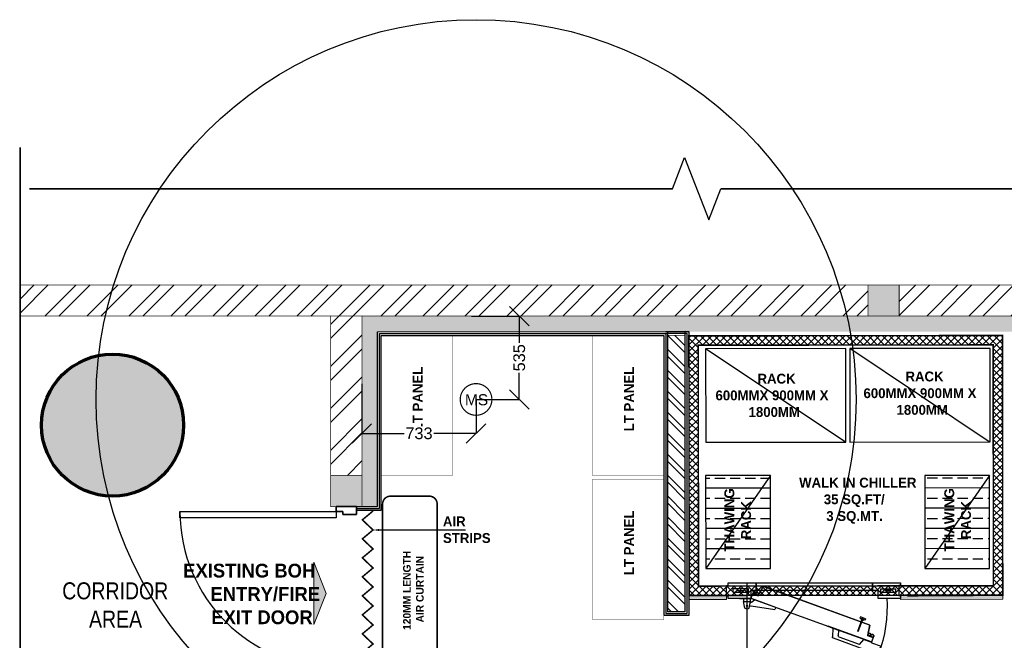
# Model space of a CAD drawing. Header units: millimetres. Extents: x -115221 to 194496, y -122556 to 375476.
# Tile 75 of 169: x 99693 to 106011, y -36329 to -32344. Entities that reach past the tile are written whole.
import ezdxf

# ---------------------------------------------------------------- set-up
doc = ezdxf.new("R2010")
doc.units = ezdxf.units.MM
doc.header["$PDMODE"] = 3
doc.header["$PDSIZE"] = -100
doc.layers.add('FA-EXTINGUISHER', color=1, linetype='Continuous', lineweight=0)
doc.layers.add('SPRINKLER DIM', color=5, linetype='Continuous', lineweight=0)
for name, color, linetype in [('FUR R0', 8, 'Continuous'), ('MODULAR SPRINKLER', 1, 'Continuous'), ('MODULAR SPRINKLER COVERAGE', 1, 'Continuous'), ('WWDS FURNITURE LAYOUT', 8, 'Continuous')]:
    doc.layers.add(name, color=color, linetype=linetype)
doc.styles.add('Arial Narrow', font='ARIALN.TTF', dxfattribs={"height": 200})
doc.styles.add('har', font='GOTHICB.TTF')
doc.styles.get("Standard").update_dxf_attribs({"font": 'arial.ttf'})
doc.dimstyles.new('PLU DIM', dxfattribs={"dimtxt": 75, "dimasz": 125, "dimexe": 0.1, "dimexo": 0.1, "dimgap": 0.09, "dimtad": 0, "dimtoh": 1, "dimdec": 0, "dimzin": 0, "dimdsep": 46, "dimtxsty": 'Standard', "dimblk": 'OBLIQUE', "dimcen": 0.09, "dimclrd": 150, "dimclre": 150, "dimclrt": 1, "dimadec": 0, "dimazin": 0, "dimtfac": 1, "dimtdec": 0, "dimtofl": 0, "dimtmove": 1, "dimatfit": 3, "dimldrblk": 'OBLIQUE', "dimfxl": 1, "dimtfill": 1, "dimfrac": 1, "dimtolj": 1, "dimtzin": 0, "dimarcsym": 0})
pattern_1 = [(225, (1670971.06, 2824817.45), (134.703842, -134.703842), []), (225, (1670881.26, 2824817.45), (134.703842, -134.703842), [])]

# ---------------------------------------------------------------- blocks, each defined once
blk = doc.blocks.new('TRAY SMALL')
at = {"ltscale": 50}
h = blk.add_hatch(dxfattribs=at)
h.set_pattern_fill('ANSI33', color=256, scale=20, angle=45, style=0)
h.set_pattern_definition([(90, (0, 1e-05), (-5, 9e-16), []), (90, (2.5, 2.5), (-5, 9e-16), [2.5, -1.25])])
h.paths.add_polyline_path([(0, 16), (23, 16), (23, 0), (0, 0)])
blk.add_line((23, 16), (0, 0), dxfattribs=at)
blk.add_lwpolyline([(0, 16), (23, 16), (23, 0), (0, 0)], close=True, dxfattribs=at)
blk = doc.blocks.new('nhn')
at = {"layer": 'FUR R0', "extrusion": (-0.000863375, -0.000439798, 1)}
blk.add_hatch(color=256, dxfattribs=at).paths.add_polyline_path([(59631.62, 1875.63), (59631.51, 1875.59), (59635.54, 1864.54), (59635.65, 1864.58)])
blk.add_hatch(color=256, dxfattribs=at).paths.add_polyline_path([(59631.62, 1875.63), (59631.51, 1875.59), (59635.54, 1864.54), (59635.65, 1864.58)])
for p, q in [((59644.6, 1880.59, -0.58), (59644.6, 1879.03, -0.58)), ((59630.51, 1878.07, -0.6), (59628.64, 1876.7, -0.6)), ((59630.51, 1878.07, -0.6), (59628.64, 1876.7, -0.6)), ((59631.42, 1875.57, -0.6), (59630.51, 1878.07, -0.6)), ((59631.42, 1875.57, -0.6), (59630.51, 1878.07, -0.6)), ((59644.21, 1879.81, -0.58), (59644.99, 1879.81, -0.58)), ((59628.64, 1876.7, -0.6), (59632.54, 1865.98, -0.6)), ((59628.64, 1876.7, -0.6), (59632.54, 1865.98, -0.6)), ((59631.54, 1875.62, -0.6), (59631.42, 1875.57, -0.6)), ((59631.54, 1875.62, -0.6), (59631.42, 1875.57, -0.6)), ((59633.01, 1876.15, -0.59), (59631.54, 1875.62, -0.6)), ((59633.01, 1876.15, -0.59), (59631.54, 1875.62, -0.6)), ((59631.54, 1875.62, -0.6), (59642.64, 1845.1, -0.6)), ((59632.24, 1873.69, -0.6), (59631.54, 1875.62, -0.6)), ((59631.54, 1875.62, -0.6), (59642.64, 1845.1, -0.6)), ((59632.24, 1873.69, -0.6), (59631.54, 1875.62, -0.6)), ((59632.72, 1876.05, -0.6), (59633.01, 1876.15, -0.59)), ((59632.72, 1876.05, -0.6), (59633.01, 1876.15, -0.59)), ((59632.88, 1875.6, -0.6), (59632.72, 1876.05, -0.6)), ((59632.99, 1875.31, -0.6), (59632.72, 1876.05, -0.6)), ((59632.88, 1875.6, -0.6), (59632.72, 1876.05, -0.6)), ((59632.99, 1875.31, -0.6), (59632.72, 1876.05, -0.6)), ((59632.81, 1876.08, -0.6), (59632.76, 1876.06, -0.6)), ((59632.81, 1876.08, -0.6), (59632.76, 1876.06, -0.6)), ((59632.81, 1875.92, -0.6), (59632.86, 1875.93, -0.6)), ((59632.86, 1875.93, -0.6), (59632.81, 1875.92, -0.6)), ((59632.81, 1875.92, -0.6), (59632.86, 1875.93, -0.6)), ((59632.86, 1875.93, -0.6), (59632.81, 1875.92, -0.6)), ((59633.03, 1875.33, -0.6), (59632.81, 1875.92, -0.6)), ((59633.03, 1875.33, -0.6), (59632.81, 1875.92, -0.6)), ((59633.07, 1875.34, -0.6), (59632.86, 1875.93, -0.6)), ((59633.07, 1875.34, -0.6), (59632.86, 1875.93, -0.6)), ((59633.03, 1876.1, -0.59), (59632.88, 1876.05, -0.6)), ((59633.03, 1876.1, -0.59), (59632.88, 1876.05, -0.6)), ((59633.11, 1875.41, -0.6), (59632.88, 1876.05, -0.6)), ((59633.11, 1875.41, -0.6), (59632.88, 1876.05, -0.6)), ((59633.26, 1875.47, -0.6), (59633.11, 1875.41, -0.6)), ((59633.26, 1875.47, -0.6), (59633.11, 1875.41, -0.6)), ((59633.44, 1875.91, -0.59), (59633.45, 1875.88, -0.59)), ((59633.44, 1875.91, -0.59), (59633.45, 1875.88, -0.59)), ((59633.49, 1876.02, -0.59), (59633.45, 1876.01, -0.59)), ((59633.49, 1876.02, -0.59), (59633.45, 1876.01, -0.59)), ((59633.49, 1876.02, -0.59), (59633.47, 1875.99, -0.59)), ((59633.49, 1876.02, -0.59), (59633.47, 1875.99, -0.59)), ((59633.5, 1875.99, -0.59), (59633.47, 1875.99, -0.59)), ((59633.5, 1875.99, -0.59), (59633.47, 1875.99, -0.59)), ((59633.5, 1875.99, -0.59), (59633.48, 1875.96, -0.59)), ((59633.5, 1875.99, -0.59), (59633.48, 1875.96, -0.59)), ((59633.52, 1875.96, -0.59), (59633.48, 1875.96, -0.59)), ((59633.52, 1875.96, -0.59), (59633.48, 1875.96, -0.59)), ((59633.52, 1875.96, -0.59), (59633.49, 1875.93, -0.59)), ((59633.52, 1875.96, -0.59), (59633.49, 1875.93, -0.59)), ((59633.53, 1875.92, -0.59), (59633.49, 1875.93, -0.59)), ((59633.53, 1875.92, -0.59), (59633.49, 1875.93, -0.59)), ((59633.53, 1875.92, -0.59), (59633.5, 1875.9, -0.59)), ((59633.53, 1875.92, -0.59), (59633.5, 1875.9, -0.59)), ((59633.54, 1875.89, -0.59), (59633.5, 1875.9, -0.59)), ((59633.54, 1875.89, -0.59), (59633.5, 1875.9, -0.59)), ((59633.54, 1875.89, -0.59), (59633.51, 1875.87, -0.59)), ((59633.54, 1875.89, -0.59), (59633.51, 1875.87, -0.59)), ((59633.55, 1875.86, -0.59), (59633.51, 1875.87, -0.59)), ((59633.55, 1875.86, -0.59), (59633.51, 1875.87, -0.59)), ((59633.55, 1875.86, -0.59), (59633.52, 1875.84, -0.59)), ((59633.55, 1875.86, -0.59), (59633.52, 1875.84, -0.59)), ((59633.55, 1875.83, -0.59), (59633.52, 1875.84, -0.59)), ((59633.55, 1875.83, -0.59), (59633.52, 1875.84, -0.59)), ((59633.55, 1875.83, -0.59), (59633.53, 1875.81, -0.59)), ((59633.55, 1875.83, -0.59), (59633.53, 1875.81, -0.59)), ((59630.96, 1872.61, -0.6), (59632.24, 1873.69, -0.6)), ((59630.96, 1872.61, -0.6), (59632.24, 1873.69, -0.6)), ((59632.99, 1875.31, -0.6), (59633.28, 1875.42, -0.6)), ((59632.99, 1875.31, -0.6), (59633.28, 1875.42, -0.6)), ((59633.03, 1875.33, -0.6), (59632.99, 1875.31, -0.6)), ((59633.03, 1875.33, -0.6), (59632.99, 1875.31, -0.6)), ((59633.25, 1874.57, -0.6), (59632.99, 1875.31, -0.6)), ((59633.15, 1874.87, -0.6), (59632.99, 1875.31, -0.6)), ((59633.25, 1874.57, -0.6), (59632.99, 1875.31, -0.6)), ((59633.15, 1874.87, -0.6), (59632.99, 1875.31, -0.6)), ((59633, 1875.27, -0.6), (59633.25, 1874.57, -0.6)), ((59633, 1875.27, -0.6), (59633.25, 1874.57, -0.6)), ((59633.07, 1875.34, -0.6), (59633.03, 1875.33, -0.6)), ((59633.07, 1875.34, -0.6), (59633.03, 1875.33, -0.6)), ((59633.07, 1875.34, -0.6), (59633.03, 1875.33, -0.6)), ((59633.07, 1875.34, -0.6), (59633.03, 1875.33, -0.6)), ((59633.28, 1875.42, -0.6), (59633.07, 1875.34, -0.6)), ((59633.28, 1875.42, -0.6), (59633.07, 1875.34, -0.6)), ((59633.13, 1875.19, -0.6), (59633.08, 1875.18, -0.6)), ((59633.08, 1875.18, -0.6), (59633.13, 1875.19, -0.6)), ((59633.13, 1875.19, -0.6), (59633.08, 1875.18, -0.6)), ((59633.08, 1875.18, -0.6), (59633.13, 1875.19, -0.6)), ((59633.3, 1874.59, -0.6), (59633.08, 1875.18, -0.6)), ((59633.3, 1874.59, -0.6), (59633.08, 1875.18, -0.6)), ((59633.34, 1874.6, -0.6), (59633.13, 1875.19, -0.6)), ((59633.34, 1874.6, -0.6), (59633.13, 1875.19, -0.6)), ((59633.3, 1875.36, -0.6), (59633.15, 1875.31, -0.6)), ((59633.3, 1875.36, -0.6), (59633.15, 1875.31, -0.6)), ((59633.38, 1874.68, -0.6), (59633.15, 1875.31, -0.6)), ((59633.38, 1874.68, -0.6), (59633.15, 1875.31, -0.6)), ((59633.95, 1874.78, -0.59), (59633.25, 1874.57, -0.6)), ((59633.95, 1874.78, -0.59), (59633.25, 1874.57, -0.6)), ((59633.3, 1874.59, -0.6), (59633.25, 1874.57, -0.6)), ((59633.3, 1874.59, -0.6), (59633.25, 1874.57, -0.6)), ((59633.34, 1874.6, -0.6), (59633.3, 1874.59, -0.6)), ((59633.34, 1874.6, -0.6), (59633.3, 1874.59, -0.6)), ((59633.55, 1874.68, -0.6), (59633.34, 1874.6, -0.6)), ((59633.55, 1874.68, -0.6), (59633.34, 1874.6, -0.6)), ((59633.53, 1874.73, -0.6), (59633.38, 1874.68, -0.6)), ((59633.53, 1874.73, -0.6), (59633.38, 1874.68, -0.6)), ((59633.71, 1875.17, -0.59), (59633.72, 1875.14, -0.59)), ((59633.71, 1875.17, -0.59), (59633.72, 1875.14, -0.59)), ((59633.75, 1875.28, -0.59), (59633.72, 1875.28, -0.59)), ((59633.75, 1875.28, -0.59), (59633.72, 1875.28, -0.59)), ((59633.75, 1875.28, -0.59), (59633.74, 1875.25, -0.59)), ((59633.75, 1875.28, -0.59), (59633.74, 1875.25, -0.59)), ((59633.77, 1875.25, -0.59), (59633.74, 1875.25, -0.59)), ((59633.77, 1875.25, -0.59), (59633.74, 1875.25, -0.59)), ((59633.77, 1875.25, -0.59), (59633.75, 1875.22, -0.59)), ((59633.77, 1875.25, -0.59), (59633.75, 1875.22, -0.59)), ((59633.79, 1875.22, -0.59), (59633.75, 1875.22, -0.59)), ((59633.79, 1875.22, -0.59), (59633.75, 1875.22, -0.59)), ((59633.79, 1875.22, -0.59), (59633.76, 1875.19, -0.59)), ((59633.79, 1875.22, -0.59), (59633.76, 1875.19, -0.59)), ((59633.8, 1875.19, -0.59), (59633.76, 1875.19, -0.59)), ((59633.8, 1875.19, -0.59), (59633.76, 1875.19, -0.59)), ((59633.8, 1875.19, -0.59), (59633.77, 1875.16, -0.59)), ((59633.8, 1875.19, -0.59), (59633.77, 1875.16, -0.59)), ((59633.81, 1875.16, -0.59), (59633.77, 1875.16, -0.59)), ((59633.81, 1875.16, -0.59), (59633.77, 1875.16, -0.59)), ((59633.81, 1875.16, -0.59), (59633.78, 1875.13, -0.59)), ((59633.81, 1875.16, -0.59), (59633.78, 1875.13, -0.59)), ((59633.82, 1875.12, -0.59), (59633.78, 1875.13, -0.59)), ((59633.82, 1875.12, -0.59), (59633.78, 1875.13, -0.59)), ((59633.82, 1875.12, -0.59), (59633.79, 1875.1, -0.59)), ((59633.82, 1875.12, -0.59), (59633.79, 1875.1, -0.59)), ((59633.82, 1875.09, -0.59), (59633.79, 1875.1, -0.59)), ((59633.82, 1875.09, -0.59), (59633.79, 1875.1, -0.59)), ((59633.82, 1875.09, -0.59), (59633.79, 1875.07, -0.59)), ((59633.82, 1875.09, -0.59), (59633.79, 1875.07, -0.59)), ((59635.87, 1875.17, -0.59), (59633.87, 1874.76, -0.59)), ((59635.87, 1875.17, -0.59), (59633.87, 1874.76, -0.59)), ((59635.84, 1875.13, -0.59), (59633.88, 1874.72, -0.59)), ((59635.84, 1875.13, -0.59), (59633.88, 1874.72, -0.59)), ((59634.28, 1872.28, -0.6), (59637.57, 1873.48, -0.59)), ((59634.28, 1872.28, -0.6), (59637.57, 1873.48, -0.59)), ((59634.32, 1872.16, -0.6), (59637.62, 1873.36, -0.59)), ((59634.32, 1872.16, -0.6), (59637.62, 1873.36, -0.59)), ((59635.84, 1875.13, -0.59), (59645.63, 1848.24, -0.6)), ((59635.84, 1875.13, -0.59), (59645.63, 1848.24, -0.6)), ((59635.87, 1875.17, -0.59), (59645.68, 1848.23, -0.6)), ((59635.87, 1875.17, -0.59), (59645.68, 1848.23, -0.6)), ((59637.29, 1873.65, -0.59), (59636.99, 1873.54, -0.59)), ((59637.29, 1873.65, -0.59), (59636.99, 1873.54, -0.59)), ((59636.99, 1873.54, -0.59), (59637.07, 1873.3, -0.59)), ((59636.99, 1873.54, -0.59), (59637.07, 1873.3, -0.59)), ((59637.2, 1872.94, -0.59), (59637.12, 1873.17, -0.59)), ((59637.2, 1872.94, -0.59), (59637.12, 1873.17, -0.59)), ((59637.5, 1874.13, -0.59), (59637.16, 1874.01, -0.59)), ((59637.5, 1874.13, -0.59), (59637.16, 1874.01, -0.59)), ((59637.16, 1874.01, -0.59), (59637.29, 1873.65, -0.59)), ((59637.16, 1874.01, -0.59), (59637.29, 1873.65, -0.59)), ((59637.51, 1873.05, -0.59), (59637.2, 1872.94, -0.59)), ((59637.51, 1873.05, -0.59), (59637.2, 1872.94, -0.59)), ((59637.5, 1874.13, -0.59), (59637.99, 1872.81, -0.59)), ((59637.5, 1874.13, -0.59), (59637.99, 1872.81, -0.59)), ((59637.64, 1872.68, -0.59), (59637.51, 1873.05, -0.59)), ((59637.64, 1872.68, -0.59), (59637.51, 1873.05, -0.59)), ((59637.57, 1873.48, -0.59), (59637.62, 1873.36, -0.59)), ((59637.57, 1873.48, -0.59), (59637.62, 1873.36, -0.59)), ((59630.96, 1872.61, -0.6), (59632.84, 1867.45, -0.6)), ((59630.96, 1872.61, -0.6), (59632.84, 1867.45, -0.6)), ((59634.28, 1872.28, -0.6), (59634.32, 1872.16, -0.6)), ((59634.28, 1872.28, -0.6), (59634.32, 1872.16, -0.6)), ((59637.99, 1872.81, -0.59), (59637.64, 1872.68, -0.59)), ((59637.99, 1872.81, -0.59), (59637.64, 1872.68, -0.59)), ((59635.1, 1865.84, -0.6), (59632.93, 1865.72, -0.6)), ((59635.1, 1865.84, -0.6), (59632.93, 1865.72, -0.6)), ((59634.59, 1867.23, -0.6), (59633.22, 1867.19, -0.6)), ((59634.59, 1867.23, -0.6), (59633.22, 1867.19, -0.6)), ((59635.1, 1865.84, -0.6), (59634.59, 1867.23, -0.6)), ((59635.1, 1865.84, -0.6), (59634.59, 1867.23, -0.6)), ((59640.35, 1851.4, -0.6), (59639.8, 1851.2, -0.6)), ((59640.35, 1851.4, -0.6), (59639.8, 1851.2, -0.6)), ((59640.77, 1845.2, -0.6), (59639.8, 1851.2, -0.6)), ((59640.77, 1845.2, -0.6), (59639.8, 1851.2, -0.6)), ((59640.35, 1851.4, -0.6), (59642.67, 1845.03, -0.6)), ((59640.35, 1851.4, -0.6), (59642.67, 1845.03, -0.6)), ((59645.63, 1848.24, -0.6), (59643.86, 1847.3, -0.6)), ((59645.63, 1848.24, -0.6), (59643.86, 1847.3, -0.6)), ((59645.68, 1848.23, -0.6), (59643.88, 1847.26, -0.6)), ((59645.68, 1848.23, -0.6), (59643.88, 1847.26, -0.6)), ((59641.69, 1845.33, -0.6), (59642.29, 1846.07, -0.6)), ((59641.69, 1845.33, -0.6), (59642.29, 1846.07, -0.6)), ((59643.95, 1847.29, -0.6), (59643.29, 1847.01, -0.6)), ((59643.95, 1847.29, -0.6), (59643.29, 1847.01, -0.6)), ((59643.33, 1847.02, -0.6), (59643.29, 1847.01, -0.6)), ((59643.33, 1847.02, -0.6), (59643.29, 1847.01, -0.6)), ((59643.54, 1846.31, -0.6), (59643.29, 1847.01, -0.6)), ((59643.29, 1847.01, -0.6), (59643.55, 1846.27, -0.6)), ((59643.54, 1846.31, -0.6), (59643.29, 1847.01, -0.6)), ((59643.29, 1847.01, -0.6), (59643.55, 1846.27, -0.6)), ((59643.37, 1847.04, -0.6), (59643.33, 1847.02, -0.6)), ((59643.37, 1847.04, -0.6), (59643.33, 1847.02, -0.6)), ((59643.33, 1847.02, -0.6), (59643.54, 1846.43, -0.6)), ((59643.33, 1847.02, -0.6), (59643.54, 1846.43, -0.6)), ((59643.58, 1847.12, -0.6), (59643.37, 1847.04, -0.6)), ((59643.58, 1847.12, -0.6), (59643.37, 1847.04, -0.6)), ((59643.37, 1847.04, -0.6), (59643.59, 1846.45, -0.6)), ((59643.37, 1847.04, -0.6), (59643.59, 1846.45, -0.6)), ((59643.39, 1846.71, -0.6), (59643.55, 1846.27, -0.6)), ((59643.39, 1846.71, -0.6), (59643.55, 1846.27, -0.6)), ((59643.6, 1847.06, -0.6), (59643.45, 1847.01, -0.6)), ((59643.6, 1847.06, -0.6), (59643.45, 1847.01, -0.6)), ((59643.45, 1847.01, -0.6), (59643.68, 1846.38, -0.6)), ((59643.45, 1847.01, -0.6), (59643.68, 1846.38, -0.6)), ((59643.59, 1846.45, -0.6), (59643.54, 1846.43, -0.6)), ((59643.54, 1846.43, -0.6), (59643.59, 1846.45, -0.6)), ((59643.59, 1846.45, -0.6), (59643.54, 1846.43, -0.6)), ((59643.54, 1846.43, -0.6), (59643.59, 1846.45, -0.6)), ((59643.55, 1846.27, -0.6), (59643.85, 1846.38, -0.6)), ((59643.55, 1846.27, -0.6), (59643.85, 1846.38, -0.6)), ((59643.6, 1846.29, -0.6), (59643.55, 1846.27, -0.6)), ((59643.6, 1846.29, -0.6), (59643.55, 1846.27, -0.6)), ((59643.55, 1846.27, -0.6), (59643.82, 1845.53, -0.6)), ((59643.55, 1846.27, -0.6), (59643.82, 1845.53, -0.6)), ((59643.64, 1846.3, -0.6), (59643.6, 1846.29, -0.6)), ((59643.64, 1846.3, -0.6), (59643.6, 1846.29, -0.6)), ((59643.64, 1846.3, -0.6), (59643.6, 1846.29, -0.6)), ((59643.64, 1846.3, -0.6), (59643.6, 1846.29, -0.6)), ((59643.6, 1846.29, -0.6), (59643.81, 1845.7, -0.6)), ((59643.6, 1846.29, -0.6), (59643.81, 1845.7, -0.6)), ((59643.85, 1846.38, -0.6), (59643.64, 1846.3, -0.6)), ((59643.85, 1846.38, -0.6), (59643.64, 1846.3, -0.6)), ((59643.64, 1846.3, -0.6), (59643.86, 1845.71, -0.6)), ((59643.64, 1846.3, -0.6), (59643.86, 1845.71, -0.6)), ((59643.66, 1845.98, -0.6), (59643.82, 1845.53, -0.6)), ((59643.66, 1845.98, -0.6), (59643.82, 1845.53, -0.6)), ((59643.83, 1846.43, -0.6), (59643.68, 1846.38, -0.6)), ((59643.83, 1846.43, -0.6), (59643.68, 1846.38, -0.6)), ((59643.87, 1846.33, -0.6), (59643.71, 1846.27, -0.6)), ((59643.87, 1846.33, -0.6), (59643.71, 1846.27, -0.6)), ((59643.71, 1846.27, -0.6), (59643.94, 1845.64, -0.6)), ((59643.71, 1846.27, -0.6), (59643.94, 1845.64, -0.6)), ((59644.02, 1846.84, -0.6), (59644.01, 1846.87, -0.6)), ((59644.02, 1846.84, -0.6), (59644.01, 1846.87, -0.6)), ((59644.05, 1846.98, -0.6), (59644.02, 1846.97, -0.6)), ((59644.05, 1846.98, -0.6), (59644.02, 1846.97, -0.6)), ((59644.05, 1846.98, -0.6), (59644.04, 1846.95, -0.6)), ((59644.05, 1846.98, -0.6), (59644.04, 1846.95, -0.6)), ((59644.07, 1846.95, -0.6), (59644.04, 1846.95, -0.6)), ((59644.07, 1846.95, -0.6), (59644.04, 1846.95, -0.6)), ((59644.07, 1846.95, -0.6), (59644.05, 1846.92, -0.6)), ((59644.07, 1846.95, -0.6), (59644.05, 1846.92, -0.6)), ((59644.09, 1846.92, -0.6), (59644.05, 1846.92, -0.6)), ((59644.09, 1846.92, -0.6), (59644.05, 1846.92, -0.6)), ((59644.09, 1846.92, -0.6), (59644.06, 1846.89, -0.6)), ((59644.09, 1846.92, -0.6), (59644.06, 1846.89, -0.6)), ((59644.1, 1846.89, -0.6), (59644.06, 1846.89, -0.6)), ((59644.1, 1846.89, -0.6), (59644.06, 1846.89, -0.6)), ((59644.1, 1846.89, -0.6), (59644.07, 1846.86, -0.6)), ((59644.1, 1846.89, -0.6), (59644.07, 1846.86, -0.6)), ((59644.11, 1846.86, -0.6), (59644.07, 1846.86, -0.6)), ((59644.11, 1846.86, -0.6), (59644.07, 1846.86, -0.6)), ((59644.11, 1846.86, -0.6), (59644.08, 1846.83, -0.6)), ((59644.11, 1846.86, -0.6), (59644.08, 1846.83, -0.6)), ((59644.12, 1846.82, -0.6), (59644.08, 1846.83, -0.6)), ((59644.12, 1846.82, -0.6), (59644.08, 1846.83, -0.6)), ((59644.12, 1846.82, -0.6), (59644.09, 1846.8, -0.6)), ((59644.12, 1846.82, -0.6), (59644.09, 1846.8, -0.6)), ((59644.12, 1846.79, -0.6), (59644.09, 1846.8, -0.6)), ((59644.12, 1846.79, -0.6), (59644.09, 1846.8, -0.6)), ((59644.12, 1846.79, -0.6), (59644.09, 1846.77, -0.6)), ((59644.12, 1846.79, -0.6), (59644.09, 1846.77, -0.6)), ((59644.29, 1846.1, -0.6), (59644.28, 1846.13, -0.6)), ((59644.29, 1846.1, -0.6), (59644.28, 1846.13, -0.6)), ((59644.32, 1846.24, -0.6), (59644.29, 1846.24, -0.6)), ((59644.32, 1846.24, -0.6), (59644.29, 1846.24, -0.6)), ((59644.32, 1846.24, -0.6), (59644.3, 1846.21, -0.6)), ((59644.32, 1846.24, -0.6), (59644.3, 1846.21, -0.6)), ((59644.34, 1846.21, -0.6), (59644.3, 1846.21, -0.6)), ((59644.34, 1846.21, -0.6), (59644.3, 1846.21, -0.6)), ((59644.34, 1846.21, -0.6), (59644.32, 1846.18, -0.6)), ((59644.34, 1846.21, -0.6), (59644.32, 1846.18, -0.6)), ((59644.35, 1846.18, -0.6), (59644.32, 1846.18, -0.6)), ((59644.35, 1846.18, -0.6), (59644.32, 1846.18, -0.6)), ((59644.35, 1846.18, -0.6), (59644.33, 1846.15, -0.6)), ((59644.35, 1846.18, -0.6), (59644.33, 1846.15, -0.6)), ((59644.37, 1846.15, -0.6), (59644.33, 1846.15, -0.6)), ((59644.37, 1846.15, -0.6), (59644.33, 1846.15, -0.6)), ((59644.37, 1846.15, -0.6), (59644.34, 1846.12, -0.6)), ((59644.37, 1846.15, -0.6), (59644.34, 1846.12, -0.6)), ((59644.38, 1846.12, -0.6), (59644.34, 1846.12, -0.6)), ((59644.38, 1846.12, -0.6), (59644.34, 1846.12, -0.6)), ((59644.38, 1846.12, -0.6), (59644.35, 1846.09, -0.6)), ((59644.38, 1846.12, -0.6), (59644.35, 1846.09, -0.6)), ((59644.39, 1846.09, -0.6), (59644.35, 1846.09, -0.6)), ((59644.39, 1846.09, -0.6), (59644.35, 1846.09, -0.6)), ((59644.39, 1846.09, -0.6), (59644.36, 1846.06, -0.6)), ((59644.39, 1846.09, -0.6), (59644.36, 1846.06, -0.6)), ((59644.39, 1846.05, -0.6), (59644.36, 1846.06, -0.6)), ((59644.39, 1846.05, -0.6), (59644.36, 1846.06, -0.6)), ((59644.39, 1846.05, -0.6), (59644.36, 1846.03, -0.6)), ((59644.39, 1846.05, -0.6), (59644.36, 1846.03, -0.6)), ((59639.9, 1844.14, -0.6), (59640.15, 1844.68, -0.6)), ((59639.9, 1844.14, -0.6), (59640.15, 1844.68, -0.6)), ((59639.9, 1844.14, -0.6), (59640.15, 1843.6, -0.6)), ((59639.9, 1844.14, -0.6), (59640.15, 1843.6, -0.6)), ((59640.15, 1844.68, -0.6), (59641.86, 1845.02, -0.6)), ((59640.15, 1844.68, -0.6), (59641.86, 1845.02, -0.6)), ((59640.15, 1843.6, -0.6), (59641.86, 1843.26, -0.6)), ((59640.15, 1843.6, -0.6), (59641.86, 1843.26, -0.6)), ((59640.67, 1844.79, -0.6), (59640.77, 1845.2, -0.6)), ((59640.67, 1844.79, -0.6), (59640.77, 1845.2, -0.6)), ((59641.63, 1844.98, -0.6), (59641.63, 1845.13, -0.6)), ((59641.63, 1844.98, -0.6), (59641.63, 1845.13, -0.6)), ((59643.82, 1845.53, -0.6), (59642.64, 1845.1, -0.6)), ((59643.82, 1845.53, -0.6), (59642.64, 1845.1, -0.6)), ((59642.64, 1845.22, -0.6), (59642.64, 1842.28, -0.6)), ((59642.64, 1845.22, -0.6), (59642.64, 1842.28, -0.6)), ((59642.64, 1842.28, -0.6), (59642.64, 1845.22, -0.6)), ((59644.63, 1841.77, -0.6), (59644.63, 1843.34, -0.6)), ((59644.24, 1842.56, -0.6), (59645.03, 1842.56, -0.6))]:
    blk.add_line(p, q, dxfattribs=at)
at = {"layer": 'FUR R0', "extrusion": (-0.000863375, 0.000439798, 1)}
blk.add_line((59646.56, 1851.23, -0.61), (59646.56, 1881.62, -0.62), dxfattribs=at)
at = {"layer": 'FUR R0'}
blk.add_line((59646.62, 1844.14, -0.6), (59605.24, 1844.14, -0.61), dxfattribs=at)
at = {"layer": 'FUR R0', "extrusion": (-0.000863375, -0.000439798, 1), "elevation": -52.91}
for points in [[(59642.62, 1882.92), (59642.62, 1877.24), (59644.58, 1877.24), (59644.58, 1875.87), (59646.54, 1875.87), (59646.54, 1882.92), (59646.01, 1882.92), (59645.83, 1882.45), (59643.32, 1882.45), (59643.21, 1882.92), (59642.62, 1882.92)], [(59644.58, 1846.45), (59644.58, 1845.08), (59642.62, 1845.08), (59642.62, 1839.39), (59643.09, 1839.39), (59643.32, 1838.92), (59645.83, 1838.92), (59645.95, 1839.39), (59646.54, 1839.39), (59646.54, 1846.45), (59644.58, 1846.45)]]:
    blk.add_lwpolyline(points, dxfattribs=at)
for points in [[(59644.97, 1877.83), (59644.19, 1877.83), (59644.19, 1881.75), (59644.97, 1881.75)], [(59631.51, 1875.59), (59635.54, 1864.54), (59635.65, 1864.58), (59631.62, 1875.63)], [(59631.51, 1875.59), (59635.54, 1864.54), (59635.65, 1864.58), (59631.62, 1875.63)], [(59644.58, 1846.45), (59646.54, 1846.45), (59646.54, 1875.87), (59644.58, 1875.87)], [(59641.83, 1843.24), (59641.83, 1845), (59642.62, 1845), (59642.62, 1843.24)], [(59641.83, 1843.24), (59641.83, 1845), (59642.62, 1845), (59642.62, 1843.24)], [(59644.22, 1844.49), (59645, 1844.49), (59645, 1840.57), (59644.22, 1840.57)]]:
    blk.add_lwpolyline(points, close=True, dxfattribs=at)
at = {"layer": 'FUR R0', "extrusion": (-0.000863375, -0.000439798, 1)}
blk.add_circle((59640.64, 1844.12, -52.91), 0.196, dxfattribs=at)
blk.add_circle((59640.64, 1844.12, -52.91), 0.196, dxfattribs=at)
at = {"layer": 'FUR R0'}
blk.add_arc((59640.66, 1844.14, -0.61), 35.41, 86.5943, 179.9998, dxfattribs=at)
at = {"layer": 'FUR R0', "extrusion": (-0.000863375, -0.000439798, 1)}
for centre, radius, start, end in [((59633.12, 1875.78, -52.91), 0.376, 34.3482, 109.9987), ((59633.12, 1875.78, -52.91), 0.376, 34.3482, 109.9987), ((59633.12, 1875.78, -52.91), 0.32, 19.9987, 109.9987), ((59633.12, 1875.78, -52.91), 0.32, 19.9987, 109.9987), ((59633.13, 1875.75, -52.91), 0.32, 289.9987, 19.9987), ((59633.13, 1875.75, -52.91), 0.32, 289.9987, 19.9987), ((59633.13, 1875.75, -52.91), 0.376, 289.9987, 5.6491), ((59633.13, 1875.75, -52.91), 0.376, 289.9987, 5.6491), ((59633.39, 1875.04, -52.91), 0.376, 34.3482, 109.9987), ((59633.39, 1875.04, -52.91), 0.376, 34.3482, 109.9987), ((59633.12, 1875.78, -52.91), 0.376, 29.5487, 29.552), ((59633.12, 1875.78, -52.91), 0.376, 29.5487, 29.552), ((59633.12, 1875.78, -52.91), 0.376, 29.5487, 29.552), ((59633.12, 1875.78, -52.91), 0.376, 29.5487, 29.552), ((59633.13, 1875.75, -52.91), 0.376, 10.4453, 10.4487), ((59633.13, 1875.75, -52.91), 0.376, 10.4453, 10.4487), ((59633.39, 1875.04, -52.91), 0.32, 19.9987, 109.9987), ((59633.39, 1875.04, -52.91), 0.32, 19.9987, 109.9987), ((59633.4, 1875.01, -52.91), 0.32, 289.9987, 19.9987), ((59633.4, 1875.01, -52.91), 0.32, 289.9987, 19.9987), ((59633.4, 1875.01, -52.91), 0.376, 289.9987, 5.6491), ((59633.4, 1875.01, -52.91), 0.376, 289.9987, 5.6491), ((59633.39, 1875.04, -52.91), 0.376, 29.5487, 29.552), ((59633.39, 1875.04, -52.91), 0.376, 29.5487, 29.552), ((59633.39, 1875.04, -52.91), 0.376, 29.5487, 29.552), ((59633.39, 1875.04, -52.91), 0.376, 29.5487, 29.552), ((59633.4, 1875.01, -52.91), 0.376, 10.4453, 10.4487), ((59633.4, 1875.01, -52.91), 0.376, 10.4453, 10.4487), ((59632.88, 1866.09, -52.91), 0.392, 199.9987, 272.9119), ((59632.88, 1866.09, -52.91), 0.392, 199.9987, 272.9119), ((59633.18, 1867.56, -52.91), 0.392, 199.9987, 271.7224), ((59633.18, 1867.56, -52.91), 0.392, 199.9987, 271.7224), ((59643.69, 1846.74, -52.91), 0.376, 34.3482, 109.9987), ((59643.69, 1846.74, -52.91), 0.376, 34.3482, 109.9987), ((59643.69, 1846.74, -52.91), 0.32, 19.9987, 109.9987), ((59643.69, 1846.74, -52.91), 0.32, 19.9987, 109.9987), ((59643.7, 1846.71, -52.91), 0.32, 289.9987, 19.9987), ((59643.7, 1846.71, -52.91), 0.32, 289.9987, 19.9987), ((59643.7, 1846.71, -52.91), 0.376, 289.9987, 5.6491), ((59643.7, 1846.71, -52.91), 0.376, 289.9987, 5.6491), ((59643.95, 1846, -52.91), 0.376, 34.3482, 109.9987), ((59643.95, 1846, -52.91), 0.376, 34.3482, 109.9987), ((59643.95, 1846, -52.91), 0.32, 19.9987, 109.9987), ((59643.95, 1846, -52.91), 0.32, 19.9987, 109.9987), ((59643.69, 1846.74, -52.91), 0.376, 29.5487, 29.552), ((59643.69, 1846.74, -52.91), 0.376, 29.5487, 29.552), ((59643.7, 1846.71, -52.91), 0.376, 10.4453, 10.4487), ((59643.7, 1846.71, -52.91), 0.376, 10.4453, 10.4487), ((59643.7, 1846.71, -52.91), 0.376, 10.4453, 10.4487), ((59643.7, 1846.71, -52.91), 0.376, 10.4453, 10.4487), ((59643.96, 1845.97, -52.91), 0.32, 289.9987, 19.9987), ((59643.96, 1845.97, -52.91), 0.32, 289.9987, 19.9987), ((59643.96, 1845.97, -52.91), 0.376, 289.9987, 5.6491), ((59643.96, 1845.97, -52.91), 0.376, 289.9987, 5.6491), ((59643.95, 1846, -52.91), 0.376, 29.5487, 29.552), ((59643.95, 1846, -52.91), 0.376, 29.5487, 29.552), ((59643.96, 1845.97, -52.91), 0.376, 10.4453, 10.4487), ((59643.96, 1845.97, -52.91), 0.376, 10.4453, 10.4487), ((59643.96, 1845.97, -52.91), 0.376, 10.4453, 10.4487), ((59643.96, 1845.97, -52.91), 0.376, 10.4453, 10.4487), ((59641.92, 1845.11, -52.91), 0.314, 141.0971, 182.2244), ((59641.92, 1845.11, -52.91), 0.314, 141.0971, 182.2244)]:
    blk.add_arc(centre, radius, start, end, dxfattribs=at)
blk = doc.blocks.new('NIA_Break Line w Scale - 1-100-21789561-F_B-14 PLAN')
at = {"layer": 'FUR R0'}
for p, q in [((4922.2, 466.7), (4844.5, 266.7)), ((4922.2, 466.7), (4844.5, 266.7)), ((5077.8, 66.7), (4922.2, 466.7)), ((5077.8, 66.7), (4922.2, 466.7)), ((4844.5, 266.7), (497.8, 266.7)), ((497.8, 266.7), (4844.5, 266.7)), ((5155.5, 266.7), (5077.8, 66.7)), ((5155.5, 266.7), (5077.8, 66.7)), ((9281.2, 266.7), (5155.5, 266.7)), ((5155.5, 266.7), (9281.2, 266.7))]:
    blk.add_line(p, q, dxfattribs=at)
blk = doc.blocks.new('NIA_Break Line w Scale - 1-100-21829179-F_B-13 PLAN')
at = {"layer": 'FUR R0'}
for p, q in [((6839.8, 266.7), (484.5, 266.7)), ((484.5, 266.7), (6839.8, 266.7))]:
    blk.add_line(p, q, dxfattribs=at)
blk = doc.blocks.new('NIA-AR-DOOR-HOLLOW_METAL_SINGLE - NIA-AR-DOOR-D3a_1000Wx2100H-14814862-F_B-14 PLAN')
at = {"layer": 'FUR R0'}
for p, q in [((-500, 25), (-500, -100)), ((-450, 25), (-500, 25)), ((-500, 25), (-450, 25)), ((-500, -100), (-500, 25)), ((-500, -100), (-500, 25)), ((-500, 25), (-450, 25)), ((-450, -60), (-450, 25)), ((-450, 25), (-450, -60)), ((-450, 25), (-450, -60)), ((450, 25), (500, 25)), ((450, -60), (450, 25)), ((500, 25), (450, 25)), ((450, 25), (450, -60)), ((450, -60), (450, 25)), ((450, 25), (500, 25)), ((500, 25), (500, -100)), ((500, -100), (500, 25)), ((500, 25), (500, -100)), ((-470, -100), (-470, -60)), ((-470, -60), (-450, -60)), ((-450, -60), (-470, -60)), ((-470, -60), (-470, -100)), ((-470, -60), (-470, -100)), ((-450, -60), (-470, -60)), ((470, -60), (450, -60)), ((450, -60), (470, -60)), ((470, -60), (450, -60)), ((470, -100), (470, -60)), ((470, -60), (470, -100)), ((470, -100), (470, -60)), ((-500, -100), (-470, -100)), ((-470, -100), (-500, -100)), ((-470, -100), (-500, -100)), ((-470, -1070), (-470, -100)), ((-470, -100), (-430, -100)), ((-430, -100), (-430, -1070)), ((500, -100), (470, -100)), ((470, -100), (500, -100)), ((500, -100), (470, -100)), ((-430, -1070), (-470, -1070))]:
    blk.add_line(p, q, dxfattribs=at)
blk.add_arc((-470, -100), 970, 270, 360, dxfattribs=at)
blk = doc.blocks.new('FUR R0')
at = {"layer": 'WWDS FURNITURE LAYOUT'}
h = blk.add_hatch(dxfattribs=at)
h.set_pattern_fill('ANSI32', color=8, scale=20, angle=180)
h.set_pattern_definition(pattern_1)
h.paths.add_polyline_path([(0, -649.9), (-605, -649.9), (-605, 2849.8), (-3852.5, 2849.8), (-3852.5, 3049.9), (-605, 3049.8), (-605, 3668), (-405, 3668), (-405, 3049.9), (200, 3049.9), (200, 2588.7), (0, 2588.7), (0, 2849.8), (-405, 2849.8), (-405, 1700.7), (538.8, 1700.7), (538.8, 1500.7), (400, 1500.7), (400, 0.1), (200, 0.1), (200, 1500.7), (-405, 1500.7), (-405, -450), (0, -450)])
h = blk.add_hatch(dxfattribs=at)
h.set_pattern_fill('ANSI32', color=8, scale=20, angle=180)
h.set_pattern_definition(pattern_1)
h.paths.add_polyline_path([(-9493.3, 2849.8), (-4052.5, 2849.8), (-4052.5, 3049.8), (-9493.3, 3049.8)])
h = blk.add_hatch(color=8, dxfattribs=at)
h.dxf.hatch_style = 1
h.paths.add_polyline_path([(-3852.5, 2849.8), (-4052.5, 2849.8), (-4052.5, 3049.8), (-3852.5, 3049.8)])
h = blk.add_hatch(dxfattribs=at)
h.set_pattern_fill('ANSI32', color=8, scale=20, angle=180)
h.set_pattern_definition(pattern_1)
h.paths.add_polyline_path([(-7300, 1826.9), (-7500, 1826.9), (-7500, 2849.8), (-7300, 2849.8)])
h = blk.add_hatch(color=8, dxfattribs=at)
h.dxf.hatch_style = 1
h.paths.add_polyline_path([(50, -750), (50, -649.9), (-605, -650), (-605, 2849.8), (-7300, 2849.8), (-7300, 1626.9), (-7200, 1626.9), (-7200, 2749.8), (-704.9, 2749.8), (-704.7, -750)])
at = {"layer": 'WWDS FURNITURE LAYOUT', "ltscale": 50}
h = blk.add_hatch(dxfattribs=at)
h.set_pattern_fill('ANSI32', color=8, scale=10, angle=90)
h.set_pattern_definition([(135, (2820350.55, -1653303.31), (-67.351921, -67.351921), []), (135, (2820350.55, -1653258.41), (-67.351921, -67.351921), [])])
h.paths.add_polyline_path([(-5338.7, 952.8), (-5338.7, 2725.8), (-5224.9, 2725.8), (-5224.9, 952.8)])
h = blk.add_hatch(dxfattribs=at)
h.set_pattern_fill('ANSI37', color=8, scale=10, angle=-180)
h.set_pattern_definition([(225, (-1707085.583, -2849989.47), (22.4506403, -22.4506403), []), (315, (-1707085.583, -2849989.47), (22.4506403, 22.4506403), [])])
h.paths.add_polyline_path([(-5141.6, 2663.4), (-5140.3, 1116.4), (-3248, 1117.7), (-3249.2, 2664.7)], flags=16)
h.paths.add_polyline_path([(-5201.6, 2723.4), (-5200.3, 1056.3), (-3187.9, 1057.7), (-3189.3, 2724.8)])
at = {"layer": 'WWDS FURNITURE LAYOUT'}
h = blk.add_hatch(color=8, dxfattribs=at)
h.dxf.hatch_style = 1
edge = h.paths.add_edge_path()
edge.add_arc((-8900, 2149.9), 455.9, 0, 360)
h = blk.add_hatch(color=8, dxfattribs=at)
h.dxf.hatch_style = 1
h.paths.add_polyline_path([(-7300, 1826.9), (-7500, 1826.9), (-7500, 1626.9), (-7300, 1626.9)])
at = {"layer": 'WWDS FURNITURE LAYOUT', "linetype": 'Continuous', "lineweight": 0, "ltscale": 8}
h = blk.add_hatch(color=8, dxfattribs=at)
h.dxf.hatch_style = 1
h.paths.add_polyline_path([(-7530, 1069.7), (-7607.9, 869.5), (-7607.9, 1269.9)])
h = blk.add_hatch(color=8, dxfattribs=at)
h.dxf.hatch_style = 1
h.paths.add_polyline_path([(-5200.8, 1056.3), (-5200.8, 1030.7), (-4961.3, 1030.8), (-4961.3, 1056.5)])
h = blk.add_hatch(color=8, dxfattribs=at)
h.dxf.hatch_style = 1
h.paths.add_polyline_path([(-3188, 1057.7), (-3188, 1032.1), (-3843.7, 1031.1), (-3843.7, 1056.7)])
at = {"layer": 'WWDS FURNITURE LAYOUT', "color": 8}
for points, const_width in [([(0, -649.9), (-605, -649.9), (-605, 2849.8), (-3852.5, 2849.8), (-3852.5, 3049.9), (-605, 3049.8), (-605, 3668), (-405, 3668), (-405, 3049.9), (200, 3049.9), (200, 2588.7), (0, 2588.7), (0, 2849.8), (-405, 2849.8), (-405, 1700.7), (538.8, 1700.7), (538.8, 1500.7), (400, 1500.7), (400, 0.1), (200, 0.1), (200, 1500.7), (-405, 1500.7), (-405, -450), (0, -450)], 5), ([(-9493.3, 2849.8), (-4052.5, 2849.8), (-4052.5, 3049.8), (-9493.3, 3049.8)], 5), ([(-7300, 1826.9), (-7500, 1826.9), (-7500, 2849.8), (-7300, 2849.8)], 5), ([(50, -750), (50, -649.9), (-605, -650), (-605, 2849.8), (-7300, 2849.8), (-7300, 1626.9), (-7200, 1626.9), (-7200, 2749.8), (-704.9, 2749.8), (-704.7, -750)], 2), ([(-5338.7, 952.8), (-5338.7, 2725.8), (-5224.9, 2725.8), (-5224.9, 952.8)], 5.07)]:
    blk.add_lwpolyline(points, close=True, dxfattribs=dict(at, const_width=const_width))
at = {"layer": 'WWDS FURNITURE LAYOUT', "color": 8, "lineweight": 70, "const_width": 5}
for points in [[(-3852.5, 2849.8), (-4052.5, 2849.8), (-4052.5, 3049.8), (-3852.5, 3049.8)], [(-7300, 1826.9), (-7500, 1826.9), (-7500, 1626.9), (-7300, 1626.9)]]:
    blk.add_lwpolyline(points, close=True, dxfattribs=at)
at = {"layer": 'WWDS FURNITURE LAYOUT', "color": 8}
for points in [[(-7335.4, 1626.9), (-7200, 1626.9), (-7200, 2749.8), (-5338.7, 2749.9), (-5338.7, 952.8), (-5224.9, 952.8), (-5224.9, 2749.9), (-5335, 2749.8)], [(-7335.4, 1602.9), (-7176, 1602.9), (-7176, 2725.8), (-5362.7, 2725.9), (-5362.7, 928.8), (-5200.9, 928.8), (-5199.1, 2749.8), (-5348.9, 2749.8)], [(-7335.4, 1614.9), (-7188, 1614.9), (-7188, 2737.8), (-5350.7, 2737.9), (-5350.7, 940.8), (-5212.9, 940.8), (-5212.9, 2738), (-5350.7, 2737.9)]]:
    blk.add_lwpolyline(points, dxfattribs=at)
at = {"layer": 'WWDS FURNITURE LAYOUT', "color": 8, "linetype": 'ByBlock', "const_width": 1.27}
for points in [[(-7176, 2725.8), (-7176, 1825.8), (-6718.8, 1825.8), (-6718.8, 2725.8)], [(-5819.9, 2725.8), (-5819.9, 1825.8), (-5362.7, 1825.8), (-5362.7, 2725.8)], [(-5819.9, 1802.2), (-5819.9, 902.2), (-5362.7, 902.2), (-5362.7, 1802.2)]]:
    blk.add_lwpolyline(points, close=True, dxfattribs=at)
at = {"layer": 'WWDS FURNITURE LAYOUT', "color": 8, "ltscale": 50, "const_width": 10}
for points in [[(-5201.6, 2723.4), (-5200.3, 1056.3), (-3187.9, 1057.7), (-3189.3, 2724.8)], [(-5141.6, 2663.4), (-5140.3, 1116.4), (-3248, 1117.7), (-3249.2, 2664.7)]]:
    blk.add_lwpolyline(points, close=True, dxfattribs=at)
at = {"layer": 'WWDS FURNITURE LAYOUT', "color": 8}
for points in [[(-4194.4, 2641.3), (-5094.4, 2640.6), (-5094, 2040.6), (-4194, 2041.3)], [(-3269.4, 2642), (-4169.4, 2641.3), (-4169, 2041.3), (-3269, 2042)]]:
    blk.add_lwpolyline(points, close=True, dxfattribs=at)
at = {"layer": 'WWDS FURNITURE LAYOUT', "color": 8, "ltscale": 50}
for points in [[(-4199.8, 2041.5), (-5094.4, 2640.6)], [(-3274.8, 2042.2), (-4169.4, 2641.3)], [(-7190.6, 1476.5), (-6636.1, 1476.5)]]:
    blk.add_lwpolyline(points, dxfattribs=at)
at = {"layer": 'WWDS FURNITURE LAYOUT', "color": 8, "ltscale": 50, "const_width": 10}
blk.add_lwpolyline([(-6817.1, 1643.5), (-6817.1, 543.5, -0.414214), (-6867.1, 493.5), (-7117.1, 493.5, -0.414214), (-7167.1, 543.5), (-7167.1, 1643.5, -0.414214), (-7117.1, 1693.5), (-6867.1, 1693.5, -0.414214)], format="xyb", close=True, dxfattribs=at)
blk.add_lwpolyline([(-7228.6, 1598.5), (-7297, 1541.5), (-7228.6, 1476.5), (-7297, 1419.5), (-7228.6, 1354.5), (-7297, 1297.5), (-7228.6, 1232.5), (-7297, 1175.5), (-7228.6, 1110.5), (-7297, 1053.5), (-7228.6, 988.5), (-7297, 931.5), (-7228.6, 866.5), (-7297, 809.5), (-7228.6, 744.5), (-7297, 687.5), (-7228.6, 622.5)], dxfattribs=at)
at = {"layer": 'WWDS FURNITURE LAYOUT', "color": 8, "linetype": 'Continuous', "lineweight": 0, "ltscale": 8}
blk.add_lwpolyline([(-7530, 1069.7), (-7607.9, 869.5), (-7607.9, 1269.9)], close=True, dxfattribs=at)
at = {"layer": 'WWDS FURNITURE LAYOUT', "color": 8, "linetype": 'Continuous', "lineweight": 0, "ltscale": 8, "elevation": 0.4}
for points in [[(-5200.8, 1056.3), (-5200.8, 1030.7), (-4961.3, 1030.8), (-4961.3, 1056.5)], [(-3188, 1057.7), (-3188, 1032.1), (-3843.7, 1031.1), (-3843.7, 1056.7)]]:
    blk.add_lwpolyline(points, close=True, dxfattribs=at)
at = {"layer": 'WWDS FURNITURE LAYOUT', "color": 8, "const_width": 10, "elevation": 0.4}
blk.add_lwpolyline([(-3799.7, 1054), (-3187.9, 1057.7)], dxfattribs=at)
at = {"layer": 'WWDS FURNITURE LAYOUT', "color": 8, "lineweight": 70}
blk.add_circle((-8900, 2149.9), 455.9, dxfattribs=at)
at = {"layer": 'WWDS FURNITURE LAYOUT', "color": 8, "ltscale": 50}
blk.add_solid([(-7190.6, 1470.2), (-7228.6, 1476.5), (-7190.6, 1482.9)], dxfattribs=at)
at = {"layer": 'WWDS FURNITURE LAYOUT', "color": 8}
for name, p, rotation in [('NIA_Break Line w Scale - 1-100-21829179-F_B-13 PLAN', (-9760, 4417.3), 270), ('NIA_Break Line w Scale - 1-100-21789561-F_B-14 PLAN', (-152.5, 3934.7), 180)]:
    blk.add_blockref(name, p, dxfattribs=dict(at, rotation=rotation))
for name, p, xscale, yscale, zscale, rotation in [('TRAY SMALL', (-5093.7, 1228.3, 0.3), -25.95848190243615, 25.95848190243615, 25.95848190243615, 270.0446680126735), ('TRAY SMALL', (-3687.7, 1229, 0.3), -25.95848190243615, 25.95848190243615, 25.95848190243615, 270.0446680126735), ('nhn', (-51670.5, -1513885.5, 15.2), -25.4, 25.4, 25.4, 270)]:
    blk.add_blockref(name, p, dxfattribs=dict(at, xscale=xscale, yscale=yscale, zscale=zscale, rotation=rotation))
at = {"layer": 'WWDS FURNITURE LAYOUT', "color": 8, "lineweight": 15, "xscale": 1.034000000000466, "yscale": 1.034000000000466, "zscale": 1.034000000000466, "rotation": 270}
blk.add_blockref('NIA-AR-DOOR-HOLLOW_METAL_SINGLE - NIA-AR-DOOR-D3a_1000Wx2100H-14814862-F_B-14 PLAN', (-7361.2, 1109.9), dxfattribs=at)
at = {"layer": 'WWDS FURNITURE LAYOUT', "color": 8, "style": 'har'}
for s, height, rotation, p in [('LT PANEL', 63.5, 89.99784, (-6910.2, 2110.1)), ('LT PANEL', 63.5, 89.99784, (-5554.1, 2110.1)), ('RACK', 63.33, 0.05271, (-4761.6, 2416.4)), ('RACK', 63.33, 0.05271, (-3812.1, 2430.3)), ('600MMX 900MM X', 63.333, 0.05271, (-5031, 2309)), ('600MMX 900MM X', 63.333, 0.05271, (-4081.5, 2322.9)), ('1800MM', 63.33, 0.05271, (-3869.3, 2216)), ('1800MM', 63.33, 0.05271, (-4818.8, 2202.1)), ('WALK IN CHILLER', 63.333, 359.99196, (-4494.4, 1749, 0.3)), ('THAWING', 63.5, 90.04467, (-4910.3, 1338.5, 0.3)), ('35 SQ.FT/', 63.33, 359.99196, (-4336.1, 1641.7, 0.3)), ('THAWING', 63.5, 90.04467, (-3499.3, 1339.2, 0.3)), ('RACK', 63.5, 90.04467, (-4802.9, 1416.9, 0.3)), ('3 SQ.MT.', 63.33, 359.99196, (-4320.2, 1534.5, 0.3)), ('RACK', 63.5, 90.04467, (-3391.9, 1417.6, 0.3)), ('AIR', 63.33, 0.00804, (-6780.2, 1500.1)), ('LT PANEL', 63.5, 89.99784, (-5554.1, 1186.5)), ('STRIPS', 63.33, 0.00804, (-6779.8, 1393)), ('120MM LENGTH', 49.175, 89.99196, (-6986.6, 834.6)), ('AIR CURTAIN', 49.175, 89.99196, (-6903.4, 882.6)), ('EXISTING BOH', 88.456, 359.99196, (-8447, 1171.4)), ('ENTRY/FIRE', 88.46, 359.99196, (-8271.7, 1021.5)), ('EXIT DOOR', 88.46, 359.99196, (-8266.5, 871.8))]:
    blk.add_text(s, height=height, rotation=rotation, dxfattribs=at).set_placement(p)
at = {"layer": 'WWDS FURNITURE LAYOUT', "color": 8, "style": 'Arial Narrow'}
for s, p in [('CORRIDOR', (-9222.9, 1031.3)), ('AREA', (-9050.9, 849.4))]:
    blk.add_text(s, height=109.12, dxfattribs=at).set_placement(p)
blk = doc.blocks.new('modular FE 15kg')
at = {"layer": 'FA-EXTINGUISHER', "color": 1, "const_width": 0.3, "elevation": 120.29}
blk.add_lwpolyline([(13544.22, 2027.08, 1), (13544.22, 2035.08, 1)], format="xyb", close=True, dxfattribs=at)
at = {"layer": 'FA-EXTINGUISHER', "color": 1}
blk.add_text('MS', height=2.8, dxfattribs=at).set_placement((13541.41, 2029.61, 120.29))
blk = doc.blocks.new('MODULAR SPRINKLER')
at = {"layer": 'MODULAR SPRINKLER COVERAGE', "color": 5}
blk.add_circle((0, 0), 96, dxfattribs=at)
at = {"layer": 'MODULAR SPRINKLER', "color": 1}
blk.add_blockref('modular FE 15kg', (-13544.22, -2031.08, -120.29), dxfattribs=at)
blk = doc.blocks.new('_Oblique')
at = {"color": 0, "linetype": 'ByBlock', "lineweight": -2}
blk.add_line((-0.5, -0.5), (0.5, 0.5), dxfattribs=at)
blk = doc.blocks.new('*D222')
at = {"layer": 'Defpoints', "color": 0, "transparency": 16777216}
for p in [(102591.5, -34247), (102898.2, -34247), (102621, -34782.2)]:
    blk.add_point(p, dxfattribs=at)
at = {"layer": 'SPRINKLER DIM', "color": 150, "lineweight": -2, "transparency": 16777216}
for p, q in [((102591.6, -34247), (102898.3, -34247)), ((102898.2, -34247), (102898.2, -34431.4)), ((102898.2, -34782.2), (102898.2, -34597.8)), ((102621.1, -34782.2), (102898.3, -34782.2))]:
    blk.add_line(p, q, dxfattribs=at)
at = {"layer": 'SPRINKLER DIM', "color": 150, "lineweight": -2, "transparency": 16777216, "xscale": 125, "yscale": 125, "zscale": 125}
for p, rotation in [((102898.2, -34247), 90), ((102898.2, -34782.2), 270)]:
    blk.add_blockref('_Oblique', p, dxfattribs=dict(at, rotation=rotation))
at = {"layer": 'SPRINKLER DIM', "color": 1, "transparency": 16777216, "insert": (102898.2, -34514.6), "char_height": 75, "attachment_point": 5, "rotation": 90, "bg_fill": 3, "box_fill_scale": 1.1, "bg_fill_color": 256, "bg_fill_true_color": 13158600, "bg_fill_transparency": 0}
blk.add_mtext('\\A1;535', dxfattribs=at)
blk = doc.blocks.new('*D223')
at = {"layer": 'Defpoints', "color": 0, "transparency": 16777216}
for p in [(101888.5, -34682.1), (102621, -34782.2), (101888.5, -35000.2)]:
    blk.add_point(p, dxfattribs=at)
at = {"layer": 'SPRINKLER DIM', "color": 150, "lineweight": -2, "transparency": 16777216}
for p, q in [((101888.5, -34682.2), (101888.5, -35000.3)), ((102621, -34782.3), (102621, -35000.3)), ((101888.5, -35000.2), (102172.1, -35000.2)), ((102621, -35000.2), (102337.4, -35000.2))]:
    blk.add_line(p, q, dxfattribs=at)
at = {"layer": 'SPRINKLER DIM', "color": 150, "lineweight": -2, "transparency": 16777216, "xscale": 125, "yscale": 125, "zscale": 125, "rotation": 180}
blk.add_blockref('_Oblique', (101888.5, -35000.2), dxfattribs=at)
at = {"layer": 'SPRINKLER DIM', "color": 150, "lineweight": -2, "transparency": 16777216, "xscale": 125, "yscale": 125, "zscale": 125}
blk.add_blockref('_Oblique', (102621, -35000.2), dxfattribs=at)
at = {"layer": 'SPRINKLER DIM', "color": 1, "transparency": 16777216, "insert": (102254.7, -35000.2), "char_height": 75, "attachment_point": 5, "bg_fill": 3, "box_fill_scale": 1.1, "bg_fill_color": 256, "bg_fill_true_color": 13158600, "bg_fill_transparency": 0}
blk.add_mtext('\\A1;733', dxfattribs=at)

msp = doc.modelspace()

# ---------------------------------------------------------------- block references
at = {"layer": 'MODULAR SPRINKLER', "xscale": 25.4, "yscale": 25.4, "zscale": 25.4}
msp.add_blockref('MODULAR SPRINKLER', (102621, -34782.2), dxfattribs=at)
at = {"layer": 'WWDS FURNITURE LAYOUT'}
msp.add_blockref('FUR R0', (109188.4, -37096.8), dxfattribs=at)

# ---------------------------------------------------------------- next in the draw order: dimensions: what is measured, and where the dimension line sits
at = {"layer": 'SPRINKLER DIM'}
dim = msp.add_linear_dim(base=(102898.2, -34247), p1=(102621, -34782.2), p2=(102591.5, -34247), angle=90, dimstyle='PLU DIM', dxfattribs=at)
dim.commit()
dim.dimension.update_dxf_attribs({"geometry": '*D222', "text_midpoint": (102898.2, -34514.6)})

# ---------------------------------------------------------------- next in the draw order: dimensions: what is measured, and where the dimension line sits
dim = msp.add_linear_dim(base=(101888.458, -35000.1636), p1=(102620.9943, -34782.1618), p2=(101888.458, -34682.1217), dimstyle='PLU DIM', dxfattribs=at)
dim.commit()
dim.dimension.update_dxf_attribs({"geometry": '*D223', "text_midpoint": (102254.7262, -35000.1636)})

doc.saveas('drawing.dxf')
